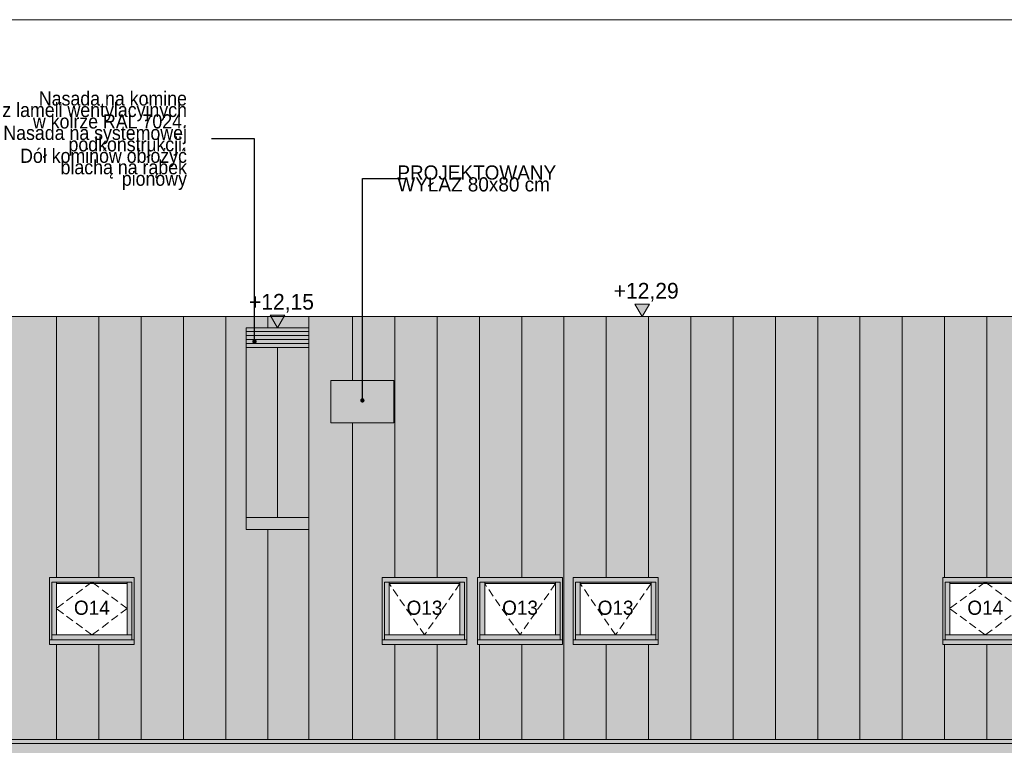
# Model space of a CAD drawing. Extents: x -149893 to 127691, y 5328 to 37028.
# Tile 11 of 88: x -102593 to -90073, y 27755 to 36977. Entities that reach past the tile are written whole.
import ezdxf

# ---------------------------------------------------------------- set-up
doc = ezdxf.new("R2010")
doc.units = 0
doc.header["$MEASUREMENT"] = 0
doc.linetypes.add('Krawędzie ukryte', pattern=[150, 100, -50])
doc.layers.add('ARCH dach_Nr_Pióra__2', color=7, linetype='Continuous', lineweight=13, true_color=0x7f7f7f)
doc.layers.add('Arch kolorystyka_Nr_Pióra__81', color=7, linetype='Continuous', lineweight=13, true_color=0x6a6a6a)
for name, color, linetype, lineweight in [('Arch opisy okien_Nr_Pióra__21', 7, 'Continuous', 13), ('Arch opisy_Nr_Pióra__21', 7, 'Continuous', 13), ('ARCH TABELA_Nr_Pióra__21', 7, 'Continuous', 13), ('Arch wymiary_Nr_Pióra__21', 7, 'Continuous', 13), ('INWENT DACH_Nr_Pióra__21', 7, 'Continuous', 13), ('INWENT. OKNA_Nr_Pióra__21', 7, 'Continuous', 13), ('INWENT.ŚCIANY_Nr_Pióra__5', 7, 'Continuous', 13)]:
    doc.layers.add(name, color=color, linetype=linetype, lineweight=lineweight)
doc.layers.add('Arch wymiary', color=7, linetype='Continuous')
doc.styles.add('GENERATED_STYLE_1', font='txt')
doc.styles.add('GENERATED_STYLE_4', font='txt')
doc.styles.add('GENERATED_STYLE_8', font='txt')
doc.dimstyles.new('GENERATED_STYLE__8', dxfattribs={"dimtxt": 0.18, "dimasz": 109.44, "dimexe": 0.18, "dimexo": 0.0625, "dimgap": 0.09, "dimtad": 0, "dimtih": 1, "dimtoh": 1, "dimdec": 4, "dimzin": 0, "dimdsep": 46, "dimcen": 0.09, "dimadec": 0, "dimazin": 0, "dimtfac": 1, "dimtdec": 4, "dimtmove": 0, "dimatfit": 3, "dimldrblk": 'ARROWHEAD_11', "dimfxl": 0, "dimtolj": 1, "dimtzin": 0, "dimarcsym": 0})

# ---------------------------------------------------------------- blocks, each defined once
blk = doc.blocks.new('Wymiary_84', base_point=(-94679, 33203))
at = {"layer": 'Arch wymiary_Nr_Pióra__21', "linetype": 'Continuous'}
blk.add_hatch(color=256, dxfattribs=at).paths.add_polyline_path([(-94679, 33203), (-94771, 33363), (-94586, 33363)], flags=0)
for p, q in [((-94679, 33203), (-94771, 33363)), ((-94771, 33363), (-94586, 33363)), ((-94586, 33363), (-94679, 33203)), ((-94679, 33203), (-94799, 33203)), ((-94679, 33203), (-94559, 33203))]:
    blk.add_line(p, q, dxfattribs=at)
at = {"layer": 'Arch wymiary_Nr_Pióra__21', "insert": (-95040, 33395), "char_height": 200, "attachment_point": 7, "style": 'GENERATED_STYLE_1'}
blk.add_mtext('{+12,29}', dxfattribs=at)
blk = doc.blocks.new('Wymiary_85', base_point=(-99315, 33063))
at = {"layer": 'Arch wymiary_Nr_Pióra__21', "linetype": 'Continuous'}
blk.add_hatch(color=256, dxfattribs=at).paths.add_polyline_path([(-99315, 33063), (-99408, 33223), (-99223, 33223)], flags=0)
for p, q in [((-99315, 33063), (-99408, 33223)), ((-99408, 33223), (-99223, 33223)), ((-99223, 33223), (-99315, 33063)), ((-99315, 33063), (-99435, 33063)), ((-99315, 33063), (-99195, 33063))]:
    blk.add_line(p, q, dxfattribs=at)
at = {"layer": 'Arch wymiary_Nr_Pióra__21', "insert": (-99677, 33255), "char_height": 200, "attachment_point": 7, "style": 'GENERATED_STYLE_1'}
blk.add_mtext('{+12,15}', dxfattribs=at)
blk = doc.blocks.new('ARROWHEAD_11')
at = {"color": 0, "linetype": 'Continuous', "lineweight": 0}
blk.add_line((0, 0), (-1, 0), dxfattribs=at)
at = {"color": 0, "linetype": 'Continuous', "lineweight": 0, "const_width": 0.25, "flags": 128}
blk.add_lwpolyline([(-0.125, 0, 1), (0.125, 0, 1)], format="xyb", close=True, dxfattribs=at)

msp = doc.modelspace()

# ---------------------------------------------------------------- hatches: boundary and pattern name
at = {"layer": 'Arch kolorystyka_Nr_Pióra__81', "linetype": 'Continuous'}
h = msp.add_hatch(color=256, dxfattribs=at)
h.paths.add_polyline_path([(-120405.9, 33202.8), (-120405.9, 27642.9), (-119535.9, 27642.9), (-119535.9, 19539.6), (-119425.9, 19539.6), (-119425.9, 27642.9), (-101695.9, 27642.9), (-101695.9, 19602.8), (-101715.9, 19602.8), (-101715.9, 19542.8, 0.4142136), (-101695.9, 19522.8), (-101695.9, 19359.6), (-101585.9, 19359.6), (-101585.9, 19522.8, 0.4142136), (-101565.9, 19542.8), (-101565.9, 19602.8), (-101585.9, 19602.8), (-101585.9, 27642.9), (-90183.4, 27642.9), (-90183.4, 19192.8), (-90073.4, 19192.8), (-90073.4, 27642.9), (-77115.9, 27642.9), (-77115.9, 19292.8), (-77005.9, 19292.8), (-77005.9, 27642.9), (-76315.9, 27642.9), (-76315.9, 33202.8), (-78565.9, 33202.8), (-78565.9, 33762.8), (-80315.9, 33762.8), (-80315.9, 33202.8), (-80905.9, 33202.8), (-80905.9, 33762.8), (-81545.9, 33762.8), (-81545.9, 33202.8), (-104413, 33202.8), (-104413, 33762.8), (-106715.4, 33762.8), (-106715.4, 33202.8), (-107814.8, 33202.8), (-107814.8, 33762.8), (-111476.4, 33762.8), (-111476.4, 33202.8), (-112589.5, 33202.8), (-112589.5, 33762.8), (-114291.8, 33762.8), (-114291.8, 33202.8), (-115135.1, 33202.8), (-115135.1, 33762.8), (-117437.5, 33762.8), (-117437.5, 33202.8)], flags=0)
h.paths.add_polyline_path([(-118310.9, 29036.9), (-118310.9, 29889.3), (-117230.9, 29889.3), (-117230.9, 29036.9)], flags=0)
h.paths.add_polyline_path([(-113810.9, 29036.9), (-114890.9, 29036.9), (-114890.9, 29889.3), (-113810.9, 29889.3)], flags=0)
h.paths.add_polyline_path([(-113660.9, 29889.3), (-112580.9, 29889.3), (-112580.9, 29036.9), (-113660.9, 29036.9)], flags=0)
h.paths.add_polyline_path([(-110885.9, 29036.9), (-110885.9, 29889.3), (-109805.9, 29889.3), (-109805.9, 29036.9)], flags=0)
h.paths.add_polyline_path([(-108575.9, 29036.9), (-109655.9, 29036.9), (-109655.9, 29889.3), (-108575.9, 29889.3)], flags=0)
h.paths.add_polyline_path([(-106595.9, 29889.3), (-105515.9, 29889.3), (-105515.9, 29036.9), (-106595.9, 29036.9)], flags=0)
h.paths.add_polyline_path([(-105365.9, 29036.9), (-105365.9, 29889.3), (-104285.9, 29889.3), (-104285.9, 29036.9)], flags=0)
h.paths.add_polyline_path([(-101135.9, 29036.9), (-102215.9, 29036.9), (-102215.9, 29889.3), (-101135.9, 29889.3)], flags=0)
h.paths.add_polyline_path([(-96905.9, 29036.9), (-97985.9, 29036.9), (-97985.9, 29889.3), (-96905.9, 29889.3)], flags=0)
h.paths.add_polyline_path([(-96770.9, 29889.3), (-95690.9, 29889.3), (-95690.9, 29036.9), (-96770.9, 29036.9)], flags=0)
h.paths.add_polyline_path([(-95555.9, 29036.9), (-95555.9, 29889.3), (-94475.9, 29889.3), (-94475.9, 29036.9)], flags=0)
h.paths.add_polyline_path([(-90855.9, 29036.9), (-90855.9, 29889.3), (-89775.9, 29889.3), (-89775.9, 29036.9)], flags=0)
h.paths.add_polyline_path([(-86135.9, 29036.9), (-87215.9, 29036.9), (-87215.9, 29889.3), (-86135.9, 29889.3)], flags=0)
h.paths.add_polyline_path([(-83955.9, 29889.3), (-82875.9, 29889.3), (-82875.9, 29036.9), (-83955.9, 29036.9)], flags=0)
h = msp.add_hatch(color=256, dxfattribs=at)
h.paths.add_polyline_path([(-102215.9, 29036.9), (-101135.9, 29036.9), (-101135.9, 29889.3), (-102215.9, 29889.3)], flags=0)
h.paths.add_polyline_path([(-102125.9, 29156.9), (-101225.9, 29156.9), (-101225.9, 29809.3), (-102125.9, 29809.3)], flags=0)
h = msp.add_hatch(color=256, dxfattribs=at)
h.paths.add_polyline_path([(-97985.9, 29036.9), (-96905.9, 29036.9), (-96905.9, 29889.3), (-97985.9, 29889.3)], flags=0)
h.paths.add_polyline_path([(-97895.9, 29156.9), (-96995.9, 29156.9), (-96995.9, 29809.3), (-97895.9, 29809.3)], flags=0)
h = msp.add_hatch(color=256, dxfattribs=at)
h.paths.add_polyline_path([(-96770.9, 29036.9), (-95690.9, 29036.9), (-95690.9, 29889.3), (-96770.9, 29889.3)], flags=0)
h.paths.add_polyline_path([(-96680.9, 29156.9), (-95780.9, 29156.9), (-95780.9, 29809.3), (-96680.9, 29809.3)], flags=0)
h = msp.add_hatch(color=256, dxfattribs=at)
h.paths.add_polyline_path([(-95555.9, 29036.9), (-94475.9, 29036.9), (-94475.9, 29889.3), (-95555.9, 29889.3)], flags=0)
h.paths.add_polyline_path([(-95465.9, 29156.9), (-94565.9, 29156.9), (-94565.9, 29809.3), (-95465.9, 29809.3)], flags=0)
h = msp.add_hatch(color=256, dxfattribs=at)
h.paths.add_polyline_path([(-90855.9, 29036.9), (-89775.9, 29036.9), (-89775.9, 29889.3), (-90855.9, 29889.3)], flags=0)
h.paths.add_polyline_path([(-90765.9, 29156.9), (-89865.9, 29156.9), (-89865.9, 29809.3), (-90765.9, 29809.3)], flags=0)

# ---------------------------------------------------------------- linework, layer by layer
at = {"layer": 'ARCH dach_Nr_Pióra__2', "linetype": 'Continuous'}
for p, q in [((-102124.7, 33202.8), (-102124.7, 29889.3)), ((-101587, 33202.8), (-101587, 29889.3)), ((-101049.3, 33202.8), (-101049.3, 27828.4)), ((-100511.7, 33202.8), (-100511.7, 27828.4)), ((-99974, 33202.8), (-99974, 27828.4)), ((-99436.3, 33202.8), (-99436.3, 33062.8)), ((-98915.9, 33202.8), (-98915.9, 33062.8)), ((-98360.9, 33202.8), (-98360.9, 32389.3)), ((-97823.2, 33202.8), (-97823.2, 29889.3)), ((-97285.6, 33202.8), (-97285.6, 29889.3)), ((-96747.9, 33202.8), (-96747.9, 29889.3)), ((-96210.2, 33202.8), (-96210.2, 29889.3)), ((-95672.5, 33202.8), (-95672.5, 27828.4)), ((-95134.8, 33202.8), (-95134.8, 29889.3)), ((-94597.1, 33202.8), (-94597.1, 29889.3)), ((-94059.5, 33202.8), (-94059.5, 27828.4)), ((-93521.8, 33202.8), (-93521.8, 27828.4)), ((-92984.1, 33202.8), (-92984.1, 27828.4)), ((-92446.4, 33202.8), (-92446.4, 27828.4)), ((-91908.7, 33202.8), (-91908.7, 27828.4)), ((-91371.1, 33202.8), (-91371.1, 27828.4)), ((-90833.4, 33202.8), (-90833.4, 29889.3)), ((-90295.7, 33202.8), (-90295.7, 29889.3)), ((-98915.9, 33012.8), (-99714.9, 33012.8)), ((-98915.9, 32962.8), (-99714.9, 32962.8)), ((-98915.9, 32912.8), (-99714.9, 32912.8)), ((-98915.9, 32862.8), (-99714.9, 32862.8)), ((-98915.9, 32812.8), (-99714.9, 32812.8)), ((-99315.4, 30649.3), (-99315.4, 32812.8)), ((-97835.9, 32389.3), (-98635.9, 32389.3)), ((-98635.9, 32389.3), (-98635.9, 31854.1)), ((-97835.9, 31854.1), (-97835.9, 32389.3)), ((-98635.9, 31854.1), (-97835.9, 31854.1)), ((-98360.9, 31854.1), (-98360.9, 27828.4)), ((-98915.9, 30649.3), (-99714.9, 30649.3)), ((-99436.3, 30499.3), (-99436.3, 27828.4)), ((-98915.9, 30499.3), (-98915.9, 27828.4)), ((-102124.7, 29036.9), (-102124.7, 27828.4)), ((-101587, 29036.9), (-101587, 27828.4)), ((-97823.2, 29036.9), (-97823.2, 27828.4)), ((-97285.6, 29036.9), (-97285.6, 27828.4)), ((-96747.9, 29036.9), (-96747.9, 27828.4)), ((-96210.2, 29036.9), (-96210.2, 27828.4)), ((-95134.8, 29036.9), (-95134.8, 27828.4)), ((-94597.1, 29036.9), (-94597.1, 27828.4)), ((-90833.4, 29036.9), (-90833.4, 27828.4)), ((-90295.7, 29036.9), (-90295.7, 27828.4))]:
    msp.add_line(p, q, dxfattribs=at)
at = {"layer": 'ARCH TABELA_Nr_Pióra__21', "linetype": 'Continuous'}
msp.add_line((-128159.9, 36977.1), (-71159.9, 36977.1), dxfattribs=at)
at = {"layer": 'INWENT DACH_Nr_Pióra__21', "linetype": 'Continuous'}
for p, q in [((-104413, 33202.8), (-81545.9, 33202.8)), ((-120405.9, 27828.4), (-76315.9, 27828.4)), ((-120405.9, 27777.2), (-76315.9, 27777.2))]:
    msp.add_line(p, q, dxfattribs=at)
at = {"layer": 'INWENT. OKNA_Nr_Pióra__21', "linetype": 'Continuous'}
for p, q in [((-101135.9, 29889.3), (-102215.9, 29889.3)), ((-102215.9, 29889.3), (-102215.9, 29036.9)), ((-102185.9, 29096.9), (-102185.9, 29829.3)), ((-101165.9, 29829.3), (-102185.9, 29829.3)), ((-102125.9, 29156.9), (-102125.9, 29829.3)), ((-101225.9, 29809.3), (-102125.9, 29809.3)), ((-101225.9, 29156.9), (-101225.9, 29829.3)), ((-101165.9, 29096.9), (-101165.9, 29829.3)), ((-101135.9, 29036.9), (-101135.9, 29889.3)), ((-97985.9, 29889.3), (-97985.9, 29036.9)), ((-96905.9, 29889.3), (-97985.9, 29889.3)), ((-96935.9, 29829.3), (-97955.9, 29829.3)), ((-97955.9, 29096.9), (-97955.9, 29829.3)), ((-97895.9, 29156.9), (-97895.9, 29829.3)), ((-96995.9, 29809.3), (-97895.9, 29809.3)), ((-96995.9, 29156.9), (-96995.9, 29829.3)), ((-96935.9, 29096.9), (-96935.9, 29829.3)), ((-96905.9, 29036.9), (-96905.9, 29889.3)), ((-96770.9, 29889.3), (-96770.9, 29036.9)), ((-95690.9, 29889.3), (-96770.9, 29889.3)), ((-95720.9, 29829.3), (-96740.9, 29829.3)), ((-96740.9, 29096.9), (-96740.9, 29829.3)), ((-96680.9, 29156.9), (-96680.9, 29829.3)), ((-95780.9, 29809.3), (-96680.9, 29809.3)), ((-95780.9, 29156.9), (-95780.9, 29829.3)), ((-95720.9, 29096.9), (-95720.9, 29829.3)), ((-95690.9, 29036.9), (-95690.9, 29889.3)), ((-95555.9, 29889.3), (-95555.9, 29036.9)), ((-94475.9, 29889.3), (-95555.9, 29889.3)), ((-94505.9, 29829.3), (-95525.9, 29829.3)), ((-95525.9, 29096.9), (-95525.9, 29829.3)), ((-95465.9, 29156.9), (-95465.9, 29829.3)), ((-94565.9, 29809.3), (-95465.9, 29809.3)), ((-94565.9, 29156.9), (-94565.9, 29829.3)), ((-94505.9, 29096.9), (-94505.9, 29829.3)), ((-94475.9, 29036.9), (-94475.9, 29889.3)), ((-89775.9, 29889.3), (-90855.9, 29889.3)), ((-90855.9, 29889.3), (-90855.9, 29036.9)), ((-90825.9, 29096.9), (-90825.9, 29829.3)), ((-89805.9, 29829.3), (-90825.9, 29829.3)), ((-90765.9, 29156.9), (-90765.9, 29829.3)), ((-89865.9, 29809.3), (-90765.9, 29809.3)), ((-102215.9, 29096.9), (-101135.9, 29096.9)), ((-102185.9, 29156.9), (-101165.9, 29156.9)), ((-97985.9, 29096.9), (-96905.9, 29096.9)), ((-97955.9, 29156.9), (-96935.9, 29156.9)), ((-96770.9, 29096.9), (-95690.9, 29096.9)), ((-96740.9, 29156.9), (-95720.9, 29156.9)), ((-95555.9, 29096.9), (-94475.9, 29096.9)), ((-95525.9, 29156.9), (-94505.9, 29156.9)), ((-90855.9, 29096.9), (-89775.9, 29096.9)), ((-90825.9, 29156.9), (-89805.9, 29156.9)), ((-102215.9, 29036.9), (-101135.9, 29036.9)), ((-97985.9, 29036.9), (-96905.9, 29036.9)), ((-96770.9, 29036.9), (-95690.9, 29036.9)), ((-95555.9, 29036.9), (-94475.9, 29036.9)), ((-90855.9, 29036.9), (-89775.9, 29036.9))]:
    msp.add_line(p, q, dxfattribs=at)
at = {"layer": 'INWENT. OKNA_Nr_Pióra__21', "linetype": 'Krawędzie ukryte'}
for p, q in [((-101675.9, 29829.3), (-102125.9, 29493.1)), ((-101225.9, 29493.1), (-101675.9, 29829.3)), ((-97445.9, 29156.9), (-97895.9, 29809.3)), ((-96995.9, 29809.3), (-97445.9, 29156.9)), ((-96230.9, 29156.9), (-96680.9, 29809.3)), ((-95780.9, 29809.3), (-96230.9, 29156.9)), ((-95015.9, 29156.9), (-95465.9, 29809.3)), ((-94565.9, 29809.3), (-95015.9, 29156.9)), ((-90315.9, 29829.3), (-90765.9, 29493.1)), ((-89865.9, 29493.1), (-90315.9, 29829.3)), ((-101675.9, 29156.9), (-102125.9, 29493.1)), ((-101225.9, 29493.1), (-101675.9, 29156.9)), ((-90315.9, 29156.9), (-90765.9, 29493.1)), ((-89865.9, 29493.1), (-90315.9, 29156.9))]:
    msp.add_line(p, q, dxfattribs=at)
at = {"layer": 'INWENT.ŚCIANY_Nr_Pióra__5', "linetype": 'Continuous'}
for p, q in [((-98915.9, 33062.8), (-99714.9, 33062.8)), ((-99714.9, 33062.8), (-99714.9, 30499.3)), ((-98915.9, 33062.8), (-98915.9, 30499.3)), ((-98915.9, 30499.3), (-99714.9, 30499.3))]:
    msp.add_line(p, q, dxfattribs=at)

# ---------------------------------------------------------------- block references
at = {"layer": 'Arch wymiary', "linetype": 'Continuous'}
for name, p in [('Wymiary_84', (-94678.6, 33202.8)), ('Wymiary_85', (-99315.4, 33062.8))]:
    msp.add_blockref(name, p, dxfattribs=at)

# ---------------------------------------------------------------- texts
at = {"layer": 'Arch opisy okien_Nr_Pióra__21', "linetype": 'Continuous', "char_height": 180, "attachment_point": 2, "style": 'GENERATED_STYLE_8'}
for s, insert in [('{O14}', (-101675.9, 29593.3)), ('{O13}', (-97445.9, 29593.3)), ('{O13}', (-96230.9, 29593.3)), ('{O13}', (-95015.9, 29593.3)), ('{O14}', (-90315.9, 29593.3))]:
    msp.add_mtext(s, dxfattribs=dict(at, insert=insert))
at = {"layer": 'Arch opisy_Nr_Pióra__21', "linetype": 'Continuous', "char_height": 180, "style": 'GENERATED_STYLE_4'}
for s, insert, width, attachment_point, line_spacing_factor in [('{Nasada na komine \\Pz lameli wentylacyjnych\\Pw kolrze RAL 7024.\\PNasada na systemowej \\Ppodkonstrukcji.\\PDół kominów obłożyć \\Pblachą na rąbek pionowy}', (-100466.7, 35439), 2470.03, 6, 0.485413), ('{PROJEKTOWANY \\PWYŁAZ 80x80 cm}', (-97791.3, 34958.1), 1841.51, 4, 0.500942)]:
    msp.add_mtext(s, dxfattribs=dict(at, insert=insert, width=width, attachment_point=attachment_point, line_spacing_factor=line_spacing_factor))

# ---------------------------------------------------------------- leaders
at = {"layer": 'Arch opisy_Nr_Pióra__21', "linetype": 'Continuous', "annotation_type": 0, "has_hookline": 1, "hookline_direction": 1}
for points, text_width in [([(-99607.8, 32887.1), (-99607.8, 35464.8), (-100153.2, 35464.8)], 2228.6), ([(-98235.9, 32138.2), (-98235.9, 34957.2), (-97690.5, 34957.2)], 2014.3)]:
    msp.add_leader(points, dimstyle='GENERATED_STYLE__8', dxfattribs=dict(at, text_width=text_width))

doc.saveas('drawing.dxf')
